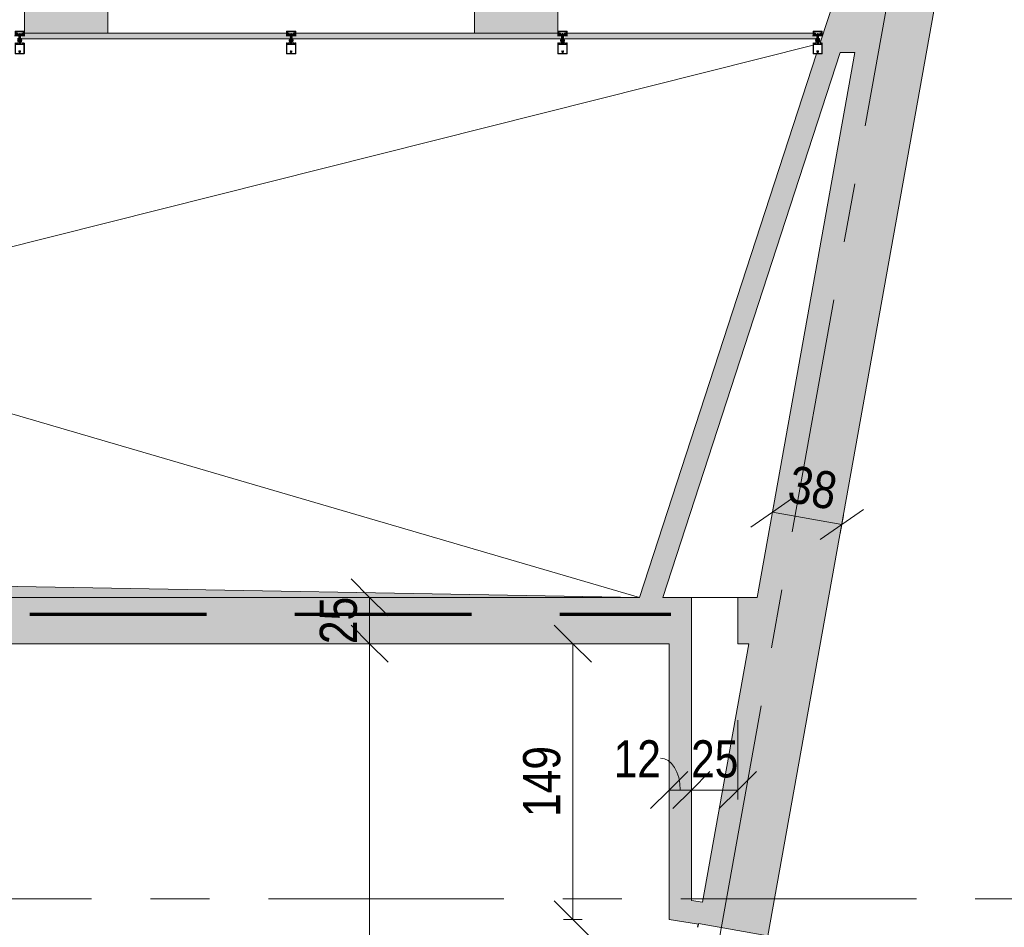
# Model space of a CAD drawing. Header units: centimetres. Extents: x -1737 to 22393, y -8842 to 3838.
# Tile 170 of 174: x 1307 to 1838, y 3038 to 3527. Entities that reach past the tile are written whole.
import ezdxf

# ---------------------------------------------------------------- set-up
doc = ezdxf.new("R2010")
doc.units = ezdxf.units.CM
doc.linetypes.add('Długa kreska', pattern=[142.875, 95.25, -47.625])
doc.linetypes.add('Oś', pattern=[222.25, 127, -31.75, 31.75, -31.75])
for name, color, linetype, lineweight in [('A-ANNO-DIMS', 211, 'Continuous', 13), ('A-ANNO-DIMS-100', 211, 'Continuous', 13), ('A-DETL', 90, 'Continuous', 9), ('A-DETL-GENF', 92, 'Continuous', 9), ('A-DETL-THIN', 151, 'Continuous', 9), ('A-FLOR', 192, 'Continuous', 13), ('A-GLAZ-CURT', 52, 'Continuous', 13), ('A-GLAZ-CWMG', 51, 'Continuous', 13), ('A-WALL', 113, 'Continuous', 13), ('A-WALL-PATT', 111, 'Continuous', 13), ('S-GRID', 1, 'Continuous', 13)]:
    doc.layers.add(name, color=color, linetype=linetype, lineweight=lineweight)
doc.styles.add('Arial Narrow_2', font='ARIALN.TTF', dxfattribs={"height": 20})
doc.dimstyles.new('Diagonal_1_100__0__wewnętrzne', dxfattribs={"dimscale": 30.48, "dimtxt": 20.468619, "dimasz": 0.656168, "dimexe": 0.164042, "dimexo": 0.0625, "dimgap": 0.032808, "dimtad": 1, "dimdec": 0, "dimdsep": 46, "dimtxsty": 'Arial Narrow_2', "dimblk1": 'OBLIQUE', "dimblk2": 'OBLIQUE', "dimsah": 1, "dimcen": 0.09, "dimazin": 0, "dimtfac": 1, "dimtdec": 4, "dimtix": 1, "dimtmove": 0, "dimatfit": 3, "dimfxl": 0, "dimtvp": 1, "dimtolj": 1, "dimtzin": 0, "dimarcsym": 0})
doc.dimstyles.new('Diagonal_1_100__0__wewnętrzne_1', dxfattribs={"dimscale": 30.48, "dimtxt": 20.468619, "dimasz": 0.656168, "dimexe": 0.164042, "dimexo": 0.0625, "dimgap": 0.032808, "dimtad": 1, "dimdec": 0, "dimdsep": 46, "dimtxsty": 'Arial Narrow_2', "dimblk1": 'OBLIQUE', "dimblk2": 'OBLIQUE', "dimsah": 1, "dimcen": 0.09, "dimazin": 0, "dimtfac": 1, "dimtdec": 4, "dimtix": 1, "dimtmove": 1, "dimatfit": 3, "dimfxl": 0, "dimtvp": 1, "dimtolj": 1, "dimtzin": 0, "dimarcsym": 0})

# ---------------------------------------------------------------- blocks, each defined once
blk = doc.blocks.new('attyka nad fasadą wejściową - attyka nad fasadą wejściową-2002962-3_piętro I __3_90 m_ - stan projektowany')
at = {"layer": 'A-WALL', "lineweight": 9}
h = blk.add_hatch(color=253, dxfattribs=at)
h.paths.add_polyline_path([(3519.83, -1597.44), (3554.83, -1597.44), (3554.83, -1552.44), (3519.83, -1552.44)], flags=0)
h.paths.add_polyline_path([(3519.83, -1354.88), (3554.83, -1354.88), (3554.83, -1309.88), (3519.83, -1309.88)], flags=0)
for p, q in [((3519.83, -1309.88), (3519.83, -1354.88)), ((3554.83, -1309.88), (3520.83, -1309.88)), ((3554.83, -1354.88), (3554.83, -1309.88)), ((3519.83, -1354.88), (3554.83, -1354.88)), ((3554.83, -1552.44), (3519.83, -1552.44)), ((3519.83, -1552.44), (3519.83, -1597.44)), ((3554.83, -1597.44), (3554.83, -1552.44)), ((3520.83, -1597.44), (3554.83, -1597.44))]:
    blk.add_line(p, q, dxfattribs=at)
blk = doc.blocks.new('System Panel - Glazed-2658593-3_piętro I __3_90 m_ - stan projektowany')
at = {"layer": 'A-GLAZ-CURT', "lineweight": 9}
blk.add_hatch(color=253, dxfattribs=at).paths.add_polyline_path([(-72.04, -1.5), (72.04, -1.5), (72.04, 0), (70.64, 0), (70.64, 1.5), (-70.64, 1.5), (-70.64, 0), (-72.04, 0)], flags=0)
for p, q in [((70.64, 1.5), (-70.64, 1.5)), ((-72.04, -1.5), (72.04, -1.5))]:
    blk.add_line(p, q, dxfattribs=at)
blk = doc.blocks.new('System Panel - Glazed-2597837-3_piętro I __3_90 m_ - stan projektowany')
at = {"layer": 'A-GLAZ-CURT', "lineweight": 9}
blk.add_hatch(color=253, dxfattribs=at).paths.add_polyline_path([(18.77, -1.5), (67.65, -1.5), (67.65, 0), (66.25, 0), (66.25, 1.5), (-66.25, 1.5), (-66.25, 0), (-67.65, 0), (-67.65, -1.5), (-66.25, -1.5)], flags=0)
for p, q in [((66.25, 1.5), (-66.25, 1.5)), ((-67.65, -1.5), (67.65, -1.5))]:
    blk.add_line(p, q, dxfattribs=at)
blk = doc.blocks.new('Rectangular Mullion - SI_CovCap-20mm_Tran-55mm-2281819-3_piętro I __3_90 m_ - stan projektowany')
at = {"layer": 'A-DETL-GENF'}
for p, q in [((-2.5, 9.45), (-2.5, 7.8)), ((-2.5, 9.39), (-2.5, 4.79)), ((2.37, 9.6), (-2.35, 9.6)), ((-2.29, 9.39), (-2.29, 4.79)), ((-0.12, 8.61), (-0.12, 8.55)), ((-0.12, 8.25), (-0.12, 8.13)), ((-0.1, 8.88), (-0.1, 9.34)), ((0.1, 9.34), (0.1, 8.88)), ((0.12, 8.55), (0.12, 8.61)), ((0.12, 8.13), (0.12, 8.25)), ((2.29, 9.39), (2.29, 4.79)), ((2.5, 7.8), (2.5, 9.45)), ((2.5, 9.39), (2.5, 4.79)), ((-2.35, 3.92), (-2.48, 3.92)), ((-2.37, 3.8), (-2.47, 3.8)), ((-2.09, 4.03), (-2.31, 3.93)), ((-2.26, 4.33), (-2.14, 4.43)), ((-2.22, 4.26), (-2.26, 4.28)), ((-1.9, 3.92), (-2.05, 3.86)), ((-2.04, 4.28), (-1.72, 4.28)), ((-2.02, 4.42), (-2.01, 4.41)), ((-1.98, 4.39), (-1.78, 4.39)), ((-1.72, 4.08), (-1.94, 4.08)), ((-1.8, 3.81), (-1.84, 3.9)), ((-1.74, 4.41), (-1.74, 4.42)), ((-1.7, 3.9), (-1.74, 3.81)), ((-1.67, 4.24), (-1.67, 4.13)), ((-1.62, 4.43), (-1.5, 4.33)), ((-1.58, 3.81), (-1.62, 3.9)), ((-1.5, 4.28), (-1.54, 4.26)), ((-1.48, 3.9), (-1.52, 3.82)), ((-1.35, 3.81), (-1.4, 3.9)), ((-0.78, 2.94), (-1.04, 3.09)), ((-0.78, 2.21), (-1.04, 2.36)), ((-0.76, 1.47), (-1.04, 1.63)), ((-0.91, 3.3), (-0.53, 3.08)), ((-0.91, 2.57), (-0.83, 2.52)), ((-0.91, 1.85), (-0.83, 1.8)), ((-0.75, 2.57), (-0.75, 2.89)), ((-0.75, 1.84), (-0.75, 2.16)), ((-0.55, 1.47), (-0.74, 1.47)), ((-0.5, 4.28), (-0.5, 3.15)), ((-0.5, 3.04), (-0.5, 1.52)), ((-0.45, 3.1), (-0.35, 3.1)), ((-0.3, 0.5), (-0.3, 0.28)), ((-0.21, 3.93), (-0.19, 3.94)), ((-0.19, 3.89), (-0.21, 3.91)), ((-0.18, 3.96), (-0.18, 4.1)), ((-0.08, 4.27), (-0.05, 4.28)), ((0, -1.48), (0, 4.68)), ((0.07, 4.27), (0.05, 4.28)), ((0.17, 3.96), (0.17, 4.1)), ((0.21, 3.93), (0.18, 3.94)), ((0.18, 3.89), (0.21, 3.91)), ((0.3, 0.5), (0.3, 0.28)), ((0.37, 3.1), (0.45, 3.1)), ((0.5, 3.15), (0.5, 4.28)), ((0.5, 3.04), (0.5, 1.52)), ((0.91, 3.3), (0.52, 3.08)), ((0.55, 1.47), (0.74, 1.47)), ((0.75, 2.57), (0.75, 2.89)), ((0.75, 1.84), (0.75, 2.16)), ((0.76, 1.47), (1.04, 1.63)), ((0.77, 2.94), (1.04, 3.09)), ((0.77, 2.21), (1.04, 2.36)), ((0.91, 2.57), (0.82, 2.52)), ((0.91, 1.85), (0.82, 1.8)), ((1.35, 3.81), (1.4, 3.9)), ((1.48, 3.9), (1.52, 3.82)), ((1.62, 4.43), (1.5, 4.33)), ((1.5, 4.28), (1.54, 4.26)), ((1.58, 3.81), (1.62, 3.9)), ((1.67, 4.24), (1.67, 4.13)), ((1.7, 3.9), (1.74, 3.81)), ((2.04, 4.28), (1.72, 4.28)), ((1.72, 4.08), (1.94, 4.08)), ((1.74, 4.41), (1.74, 4.42)), ((1.98, 4.39), (1.78, 4.39)), ((1.8, 3.81), (1.84, 3.9)), ((1.9, 3.92), (2.05, 3.86)), ((2.02, 4.42), (2.01, 4.41)), ((2.09, 4.03), (2.31, 3.93)), ((2.26, 4.33), (2.14, 4.43)), ((2.22, 4.26), (2.26, 4.28)), ((2.35, 3.92), (2.48, 3.92)), ((2.37, 3.8), (2.47, 3.8)), ((-2.6, 0), (-2.69, 0)), ((2.35, -2.5), (-2.35, -2.5)), ((-2.34, -1.03), (-2.15, -1.46)), ((-2.32, -1.59), (-2.04, -1.59)), ((-2.18, -0.02), (-2.26, -0.17)), ((2.13, -2.19), (-2.14, -2.19)), ((-2.06, -1.25), (-2.13, -1.09)), ((-2.13, -2.34), (2.12, -2.34)), ((-2.07, -0.1), (-2.12, -0.02)), ((-2.1, -1.49), (-1.14, -1.49)), ((-1.88, -0.42), (-2.01, -0.42)), ((-2.01, -0.48), (-1.95, -0.48)), ((-1.96, -0.02), (-2, -0.1)), ((-1.98, -0.31), (-1.95, -0.36)), ((-1.98, -0.75), (-1.9, -0.85)), ((-1.34, -1.31), (-1.96, -1.31)), ((-1.85, -0.1), (-1.9, -0.02)), ((-1.84, -0.69), (-1.84, -0.57)), ((-1.83, -0.38), (-1.83, -0.36)), ((-1.74, -0.02), (-1.79, -0.1)), ((-1.79, -0.34), (-1.77, -0.35)), ((-1.79, -0.52), (-1.76, -0.52)), ((-1.67, -0.74), (-1.79, -0.74)), ((-1.74, -0.54), (-1.64, -0.7)), ((-1.72, -0.33), (-1.72, -0.32)), ((-1.72, -0.8), (-1.48, -0.8)), ((-1.63, -0.1), (-1.68, -0.02)), ((-1.67, -0.31), (-1.65, -0.32)), ((-1.6, -0.32), (-1.6, -0.3)), ((-1.52, -0.02), (-1.57, -0.1)), ((-1.56, -0.7), (-1.46, -0.54)), ((-1.55, -0.31), (-1.54, -0.32)), ((-1.41, -0.74), (-1.53, -0.74)), ((-1.49, -0.33), (-1.48, -0.32)), ((-1.41, -0.1), (-1.46, -0.02)), ((-1.44, -0.52), (-1.41, -0.52)), ((-1.43, -0.34), (-1.42, -0.36)), ((-1.38, -0.37), (-1.37, -0.37)), ((-1.36, -0.57), (-1.36, -0.69)), ((-1.3, -0.02), (-1.35, -0.1)), ((-1.3, -0.85), (-1.22, -0.75)), ((-1.25, -0.48), (-1.18, -0.48)), ((-1.2, -0.1), (-1.24, -0.02)), ((-1.07, -0.02), (-1.12, -0.1)), ((-1.09, -1.45), (-0.98, -0.84)), ((-0.95, -0.82), (-0.03, -0.82)), ((0.41, -1.04), (-0.41, -1.04)), ((-0.22, -1.18), (0.23, -1.18)), ((0.02, -0.82), (0.95, -0.82)), ((0.98, -0.84), (1.09, -1.45)), ((1.07, -0.02), (1.12, -0.1)), ((1.14, -1.49), (2.1, -1.49)), ((1.25, -0.48), (1.18, -0.48)), ((1.2, -0.1), (1.24, -0.02)), ((1.3, -0.85), (1.22, -0.75)), ((1.3, -0.02), (1.35, -0.1)), ((1.96, -1.31), (1.34, -1.31)), ((1.36, -0.57), (1.36, -0.69)), ((1.38, -0.37), (1.37, -0.37)), ((1.41, -0.1), (1.46, -0.02)), ((1.44, -0.52), (1.41, -0.52)), ((1.41, -0.74), (1.53, -0.74)), ((1.43, -0.34), (1.42, -0.36)), ((1.56, -0.7), (1.46, -0.54)), ((1.49, -0.33), (1.48, -0.32)), ((1.72, -0.8), (1.48, -0.8)), ((1.52, -0.02), (1.57, -0.1)), ((1.55, -0.31), (1.54, -0.32)), ((1.6, -0.32), (1.6, -0.3)), ((1.63, -0.1), (1.68, -0.02)), ((1.74, -0.54), (1.64, -0.7)), ((1.67, -0.31), (1.65, -0.32)), ((1.67, -0.74), (1.79, -0.74)), ((1.72, -0.33), (1.72, -0.32)), ((1.74, -0.02), (1.79, -0.1)), ((1.79, -0.52), (1.76, -0.52)), ((1.79, -0.34), (1.77, -0.35)), ((1.83, -0.38), (1.83, -0.36)), ((1.84, -0.69), (1.84, -0.57)), ((1.85, -0.1), (1.9, -0.02)), ((1.88, -0.42), (2.01, -0.42)), ((1.98, -0.75), (1.9, -0.85)), ((1.98, -0.31), (1.95, -0.36)), ((2.01, -0.48), (1.95, -0.48)), ((1.96, -0.02), (2, -0.1)), ((2.04, -1.59), (2.32, -1.59)), ((2.13, -1.09), (2.06, -1.25)), ((2.07, -0.1), (2.12, -0.02)), ((2.15, -1.46), (2.34, -1.03)), ((2.18, -0.02), (2.26, -0.17)), ((2.6, 0), (2.69, 0))]:
    blk.add_line(p, q, dxfattribs=at)
at = {"layer": 'A-DETL-GENF', "flags": 128}
for points in [[(-0.15, 9.39), (-2.29, 9.39), (-2.29, 7.8)], [(2.29, 7.8), (2.29, 9.39), (0.15, 9.39)], [(-2.5, 4.9), (-2.5, 4.1), (-2.31, 4.1), (-2.23, 4.18), (-2.23, 4.24), (-2.35, 4.24), (-2.35, 4.47), (-1.91, 4.47)], [(-2.5, 3.94), (-2.5, 4.08), (-2.3, 4.08), (-2.25, 4.07)], [(-2.29, 4.9), (-2.29, 4.7), (2.29, 4.7), (2.29, 4.9)], [(-1.86, 4.47), (-1.41, 4.47), (-1.41, 4.24), (-1.53, 4.24), (-1.53, 4.18), (-1.45, 4.1), (-1.09, 4.1), (-1.09, 4.22), (-1.21, 4.22), (-1.21, 4.43), (-0.65, 4.43)], [(-1.51, 4.07), (-1.46, 4.08), (-1.26, 4.08), (-1.26, 3.89), (-1.3, 3.81)], [(-0.2, 0.11), (-0.2, 0), (-0.5, 0), (-0.5, 3.07), (-0.18, 3.07), (-0.18, 3.88)], [(-0.26, 0.58), (0, 0.8), (0, 1.1), (-0.2, 1.1), (-0.2, 1.3), (-0.1, 1.3), (-0.1, 1.46), (-0.2, 1.46), (-0.2, 1.66), (0, 1.66), (0, 1.83), (-0.2, 1.83), (-0.2, 2.03), (-0.1, 2.03), (-0.1, 2.2), (-0.2, 2.2), (-0.2, 2.4), (0, 2.4), (0, 4.3), (0, 2.4), (0.2, 2.4), (0.2, 2.2), (0.1, 2.2), (0.1, 2.03), (0.2, 2.03), (0.2, 1.83), (0, 1.83), (0, 1.66), (0.2, 1.66), (0.2, 1.46), (0.1, 1.46), (0.1, 1.3), (0.2, 1.3), (0.2, 1.1), (0, 1.1), (0, 0.8), (0.26, 0.58)], [(-0.25, 3.2), (-0.25, 3.29), (-0.2, 3.32), (-0.2, 3.44), (-0.25, 3.47), (-0.2, 3.5), (-0.2, 3.62), (-0.25, 3.65), (-0.2, 3.68), (-0.2, 3.8), (-0.25, 3.83), (-0.2, 3.86), (-0.2, 3.98), (-0.25, 4.01), (-0.2, 4.04), (-0.2, 4.16), (-0.25, 4.19), (-0.2, 4.22), (-0.2, 4.25), (-0.09, 4.45)], [(0.09, 4.45), (0.2, 4.25), (0.2, 4.13), (0.25, 4.1), (0.2, 4.07), (0.2, 3.95), (0.25, 3.92), (0.2, 3.89), (0.2, 3.77), (0.25, 3.74), (0.2, 3.71), (0.2, 3.59), (0.25, 3.56), (0.2, 3.53), (0.2, 3.41), (0.25, 3.38), (0.2, 3.35), (0.2, 3.23), (0.25, 3.2)], [(0.2, 0.11), (0.2, 0), (0.5, 0), (0.5, 3.07), (0.17, 3.07), (0.17, 3.88)], [(0.65, 4.43), (1.21, 4.43), (1.21, 4.22), (1.09, 4.22), (1.09, 4.1), (1.45, 4.1), (1.53, 4.18), (1.53, 4.24), (1.41, 4.24), (1.41, 4.47), (1.85, 4.47)], [(1.51, 4.07), (1.46, 4.08), (1.26, 4.08), (1.26, 3.89), (1.3, 3.81)], [(1.9, 4.47), (2.35, 4.47), (2.35, 4.24), (2.23, 4.24), (2.23, 4.18), (2.31, 4.1), (2.5, 4.1), (2.5, 4.9)], [(2.5, 3.94), (2.5, 4.08), (2.3, 4.08), (2.25, 4.07)], [(-2.5, -2.35), (-2.5, -0.5), (-2.39, -0.5), (-2.27, -0.86)], [(-2.48, -0.21), (-2.48, -0.48), (-2.07, -0.48)], [(-2.34, -1), (-2.34, -1.11), (-2.37, -1.22), (-2.37, -1.54)], [(-1.99, -1.64), (-1.99, -1.99), (-2.12, -1.99), (-2.12, -1.72), (-2.37, -1.72), (-2.37, -2.35), (2.37, -2.35), (2.37, -1.72), (2.12, -1.72), (2.12, -1.99), (1.99, -1.99), (1.99, -1.64)], [(-2.06, -0.93), (-2.14, -0.64), (-1.95, -0.64), (-1.95, -0.58), (-2.03, -0.5), (-2.35, -0.5), (-2.25, -0.87)], [(-2.18, -2.14), (-2.18, -1.78), (-2.32, -1.78), (-2.32, -2.14)], [(-1.92, -0.67), (-1.92, -0.68), (-1.97, -0.71)], [(-1.2, -0.42), (-1.32, -0.42), (-1.32, -0.39), (-1.19, -0.41)], [(-1.23, -0.71), (-1.28, -0.68), (-1.28, -0.67)], [(1.24, -1.23), (1.14, -0.64), (1.25, -0.64), (1.25, -0.58), (1.17, -0.5), (-1.17, -0.5), (-1.25, -0.58), (-1.25, -0.64), (-1.14, -0.64), (-1.24, -1.23)], [(-1.12, -0.48), (-0.98, -0.48), (-0.98, -0.09), (-1.02, -0.02)], [(0.52, -0.97), (0.54, -0.82), (-0.54, -0.82), (-0.52, -0.97)], [(1.12, -0.48), (0.98, -0.48), (0.98, -0.09), (1.02, -0.02)], [(1.2, -0.42), (1.32, -0.42), (1.32, -0.39), (1.19, -0.41)], [(1.23, -0.71), (1.28, -0.68), (1.28, -0.67)], [(1.92, -0.67), (1.92, -0.68), (1.97, -0.71)], [(2.25, -0.87), (2.35, -0.5), (2.03, -0.5), (1.95, -0.58), (1.95, -0.64), (2.14, -0.64), (2.06, -0.93)], [(2.48, -0.21), (2.48, -0.48), (2.07, -0.48)], [(2.33, -2.14), (2.33, -1.78), (2.19, -1.78), (2.19, -2.14)], [(2.27, -0.86), (2.39, -0.5), (2.5, -0.5), (2.5, -2.35)], [(2.37, -1.54), (2.37, -1.22), (2.34, -1.11), (2.34, -1)]]:
    blk.add_lwpolyline(points, dxfattribs=at)
for points in [[(0.97, 0), (-0.97, 0), (-0.97, -0.04), (0.97, -0.04)], [(0.97, -0.04), (-0.97, -0.04), (-0.97, -0.49), (0.97, -0.49)]]:
    blk.add_lwpolyline(points, close=True, dxfattribs=at)
at = {"layer": 'A-DETL-GENF'}
for centre, radius, start, end in [((-2.35, 9.45), 0.15, 90.0003, 179.9997), ((0, 8.4), 0.45, 107.4982, 231.0552), ((-0.22, 8.13), 0.1, 231.0552, 0), ((0, 8.4), 0.21, 143.7768, 216.2232), ((-0.15, 8.55), 0.03, 229.6807, 0), ((-0.15, 8.25), 0.03, 0, 130.3193), ((-0.15, 9.34), 0.05, 0.0077, 89.9923), ((-0.15, 8.88), 0.05, 287.4982, 0), ((0, 8.4), 0.24, 60, 120), ((0.15, 9.34), 0.05, 89.9791, 180.0209), ((0.15, 8.88), 0.05, 180, 252.583), ((0.15, 8.55), 0.03, 180, 310.3193), ((0.15, 8.25), 0.03, 49.6807, 180), ((0.22, 8.13), 0.1, 180, 308.9448), ((0, 8.4), 0.45, 308.9448, 72.583), ((0, 8.4), 0.21, 323.7768, 36.2232), ((2.35, 9.45), 0.15, 0.1055, 83.878), ((-2.48, 3.94), 0.02, 180.0007, 269.9993), ((-2.43, 3.83), 0.059, 88.5974, 194.6036), ((-2.47, 3.82), 0.02, 194.6036, 270), ((-2.43, 4.82), 0.933, 269.587, 293.0035), ((-2.4, 4.8), 0.997, 271.4989, 290.69), ((-2.35, 4.02), 0.1, 270.0001, 294), ((-2.24, 4.3), 0.03, 128.5798, 239.9915), ((-2.24, 4.1), 0.03, 255.4027, 14.3746), ((-2.23, 4.24), 0.02, 346.6587, 60.0171), ((-1.94, 4.17), 0.277, 166.6587, 194.3746), ((-2.08, 4.37), 0.08, 38.8475, 129.685), ((-2.04, 4.23), 0.0496, 92.7559, 159.6878), ((-1.94, 4.23), 0.148, 172.4164, 270.2404), ((-2.07, 3.99), 0.0337, 293.0035, 114), ((-1.98, 4.44), 0.05, 218.8475, 270), ((-1.88, 4.46), 0.0255, 12.35, 167.65), ((-1.89, 3.87), 0.05, 30.069, 110.536), ((-1.77, 3.83), 0.03, 210.0871, 329.9129), ((-1.78, 4.44), 0.05, 270, 321.1528), ((-1.67, 4.37), 0.08, 50.315, 141.1528), ((-1.72, 4.23), 0.0499, 9.2263, 86.9893), ((-1.72, 4.13), 0.0502, 273.3323, 359.7322), ((-1.66, 3.88), 0.0402, 27.7922, 152.3701), ((-1.55, 3.83), 0.0299, 210.122, 335.064), ((-1.53, 4.24), 0.02, 119.9847, 193.341), ((-1.82, 4.17), 0.277, 345.6254, 13.341), ((-1.52, 4.1), 0.03, 165.6254, 284.5942), ((-1.52, 4.3), 0.03, 300.0085, 51.4202), ((-1.44, 3.88), 0.0414, 28.176, 151.824), ((-1.33, 3.83), 0.0301, 210.1258, 329.8742), ((-0.98, 3.2), 0.125, 60, 240), ((-0.98, 2.47), 0.125, 60, 240), ((-0.98, 1.74), 0.125, 60, 240), ((-0.8, 2.57), 0.05, 240, 360), ((-0.8, 1.84), 0.05, 240, 360), ((-0.8, 2.89), 0.05, 360, 60), ((-0.8, 2.16), 0.05, 360, 60), ((-0.74, 1.52), 0.05, 240, 270), ((-0.65, 4.28), 0.15, 359.9706, 90.0294), ((-0.55, 1.52), 0.05, 270, 360), ((-0.55, 3.04), 0.05, 360, 60), ((-0.45, 3.15), 0.05, 179.9899, 270.0101), ((-0.35, 3.2), 0.0999, 269.9704, 0.0296), ((-0.2, 0.5), 0.1, 130, 180), ((-0.2, 0.28), 0.1, 180, 240), ((-0.3, 0.11), 0.1, 360, 60), ((-0.21, 3.92), 0.01, 120.0303, 239.9802), ((-0.2, 3.96), 0.02, 300.0303, 360), ((-0.2, 3.88), 0.02, 360, 59.9802), ((0.02, 4.1), 0.2, 120, 180), ((0, 4.4), 0.1, 28.7984, 151.2016), ((0, 4.2), 0.1, 90, 120), ((0, 4.2), 0.1, 60, 90), ((-0.03, 4.1), 0.2, 360, 60), ((0.19, 3.96), 0.02, 180, 239.9697), ((0.19, 3.88), 0.02, 120.0198, 180), ((0.3, 0.11), 0.1, 120, 180), ((0.2, 3.92), 0.01, 300.0198, 59.9697), ((0.37, 3.23), 0.126, 191.5693, 265.5931), ((0.2, 0.28), 0.1, 300, 360), ((0.2, 0.5), 0.1, 0, 50), ((0.45, 3.15), 0.05, 270.9313, 359.9852), ((0.65, 4.28), 0.15, 89.9706, 180.0294), ((0.55, 3.04), 0.05, 120, 180), ((0.55, 1.52), 0.05, 180, 270), ((0.74, 1.52), 0.05, 270, 300), ((0.8, 2.89), 0.05, 120, 180), ((0.8, 2.57), 0.05, 180, 300), ((0.8, 2.16), 0.05, 120, 180), ((0.8, 1.84), 0.05, 180, 300), ((0.97, 3.2), 0.125, 300, 120), ((0.97, 2.47), 0.125, 300, 120), ((0.97, 1.74), 0.125, 300, 120), ((1.33, 3.83), 0.0301, 210.1258, 329.8742), ((1.44, 3.88), 0.0414, 28.176, 151.824), ((1.52, 4.3), 0.03, 128.5798, 239.9915), ((1.52, 4.1), 0.03, 255.4058, 14.3746), ((1.55, 3.83), 0.0299, 204.936, 329.878), ((1.53, 4.24), 0.02, 346.659, 60.0153), ((1.82, 4.17), 0.277, 166.659, 194.3746), ((1.67, 4.37), 0.08, 38.8472, 129.685), ((1.66, 3.88), 0.0402, 27.6299, 152.2078), ((1.72, 4.23), 0.0499, 93.0107, 170.7737), ((1.72, 4.13), 0.0502, 180.2678, 266.6677), ((1.78, 4.44), 0.05, 218.8472, 270), ((1.77, 3.83), 0.03, 210.0871, 329.9129), ((1.89, 3.87), 0.05, 69.464, 149.931), ((1.88, 4.46), 0.0255, 12.35, 167.65), ((1.94, 4.23), 0.148, 269.7596, 7.5836), ((1.98, 4.44), 0.05, 270, 321.1525), ((2.08, 4.37), 0.08, 50.315, 141.1525), ((2.04, 4.23), 0.0496, 20.3122, 87.2441), ((2.07, 3.99), 0.0337, 66, 246.9965), ((2.4, 4.8), 0.997, 249.31, 268.5011), ((2.43, 4.82), 0.933, 246.9965, 270.413), ((2.23, 4.24), 0.02, 119.9829, 193.3413), ((1.94, 4.17), 0.277, 345.6254, 13.3413), ((2.24, 4.1), 0.03, 165.6254, 284.5973), ((2.24, 4.3), 0.03, 300.0085, 51.4202), ((2.35, 4.02), 0.1, 246, 269.9999), ((2.43, 3.83), 0.059, 345.3964, 91.4026), ((2.47, 3.82), 0.02, 270, 345.3964), ((2.48, 3.94), 0.02, 270.0007, 359.9993), ((-2.69, -0.03), 0.03, 89.9022, 261.6433), ((-2.73, -0.34), 0.286, 27.5921, 81.6433), ((-2.6, -0.2), 0.2, 80.4545, 89.9022), ((-2.61, -0.29), 0.291, 25.3637, 80.4545), ((-2.35, -2.35), 0.15, 179.9938, 270.0062), ((-2.32, -1.54), 0.0512, 180.5709, 268.6482), ((-2.31, -0.14), 0.05, 205.3637, 330.1649), ((-2.29, -1.01), 0.06, 98.4417, 205), ((-2.27, -1), 0.07, 120.0064, 180), ((-2.13, -2.14), 0.2, 179.9718, 270.0352), ((-2.34, -0.88), 0.07, 300.0064, 18), ((-2.31, -0.89), 0.06, 278.4417, 15), ((-2.15, -0.03), 0.03, 30.7154, 150.1649), ((-2.14, -2.14), 0.0499, 179.8796, 270.0225), ((-2.1, -1.44), 0.05, 205, 270), ((-2.08, -1.06), 0.06, 108.8192, 205), ((-2.12, -0.95), 0.06, 288.8192, 15), ((-2.04, -0.08), 0.0417, 215.132, 324.868), ((-2.01, -0.35), 0.065, 90, 270), ((-2.04, -0.48), 0.03, 0, 180), ((-1.96, -1.21), 0.1, 205, 270), ((-2.04, -1.64), 0.05, 0, 90.0001), ((-2.01, -0.33), 0.04, 29.9937, 90), ((-1.95, -0.73), 0.03, 120.0049, 219.9897), ((-1.93, -0.03), 0.03, 30.5887, 149.5346), ((-1.86, -0.31), 0.1, 210.0023, 269.1728), ((-1.95, -0.51), 0.03, 0.0185, 89.0948), ((-1.62, -0.59), 0.314, 165.4979, 194.5021), ((-1.84, -0.8), 0.08, 219.9967, 337.3844), ((-1.88, -0.37), 0.05, 270, 305.0779), ((-1.86, -0.37), 0.0339, 269.1783, 356.9975), ((-1.82, -0.08), 0.0415, 215.012, 324.988), ((-1.6, -0.77), 0.44, 54.1588, 125.0779), ((-1.79, -0.57), 0.05, 89.9897, 180.0103), ((-1.79, -0.69), 0.05, 179.9899, 270.0101), ((-1.8, -0.36), 0.0272, 60.011, 176.9853), ((-1.75, -0.32), 0.0316, 240.007, 341.9967), ((-1.76, -0.55), 0.03, 29.9936, 90.0121), ((-1.72, -0.85), 0.05, 90.0003, 157.3776), ((-1.71, -0.03), 0.03, 30.1448, 149.5346), ((-1.69, -0.33), 0.03, 45.0005, 162.0009), ((-1.67, -0.71), 0.03, 269.9936, 30.0024), ((-1.63, -0.3), 0.0316, 224.991, 327.0104), ((-1.6, -0.08), 0.043, 217.8436, 323.8234), ((-1.57, -0.32), 0.03, 30.0003, 146.9985), ((-1.53, -0.71), 0.03, 150.0027, 270.0013), ((-1.51, -0.31), 0.0316, 210.0026, 311.9974), ((-1.49, -0.03), 0.03, 30.3449, 149.5346), ((-1.46, -0.34), 0.03, 14.9955, 132.0028), ((-1.48, -0.85), 0.05, 22.6209, 90.0012), ((-1.44, -0.55), 0.03, 89.9893, 150.005), ((-1.36, -0.8), 0.08, 202.6228, 319.9969), ((-1.39, -0.35), 0.03, 195.0015, 296.9968), ((-1.38, -0.08), 0.0419, 215.4665, 324.6999), ((-1.41, -0.57), 0.05, 0.009, 89.991), ((-1.41, -0.69), 0.05, 270.0092, 359.9908), ((-1.35, -0.39), 0.03, 0.0112, 116.991), ((-1.32, -0.39), 0.03, 234.1588, 270), ((-1.34, -1.21), 0.1, 270, 350), ((-1.27, -0.03), 0.03, 30.3446, 149.7685), ((-1.25, -0.51), 0.03, 90, 193.1975), ((-1.58, -0.59), 0.314, 345.517, 13.1975), ((-1.24, -0.73), 0.03, 319.9887, 60.0017), ((-1.16, -0.08), 0.0416, 206.9541, 331.568), ((-1.2, -0.45), 0.033, 305.0901, 90), ((-1.19, -0.46), 0.05, 7.1737, 90.0088), ((-1.12, -0.45), 0.03, 187.1885, 269.997), ((-1.14, -1.44), 0.05, 270, 350), ((-1.05, -0.03), 0.03, 29.7965, 150.132), ((-0.95, -0.85), 0.03, 90, 170), ((-0.31, -0.92), 0.22, 193.9707, 242.728), ((0, -0.29), 0.921, 243.7078, 255.8284), ((0, -0.82), 0.0256, 12.6804, 167.3196), ((0, -0.29), 0.92, 284.1683, 296.293), ((0.31, -0.92), 0.22, 297.2746, 346.0268), ((0.95, -0.85), 0.03, 10, 90), ((1.05, -0.03), 0.03, 29.868, 150.2035), ((1.14, -1.44), 0.05, 190, 270), ((1.16, -0.08), 0.0416, 208.432, 333.0459), ((1.12, -0.45), 0.03, 270.003, 352.8115), ((1.19, -0.46), 0.05, 89.9912, 172.8263), ((1.2, -0.45), 0.033, 90, 234.9099), ((1.24, -0.73), 0.03, 119.9983, 220.0113), ((1.27, -0.03), 0.03, 30.2315, 149.6554), ((1.34, -1.21), 0.1, 190, 270), ((1.25, -0.51), 0.03, 346.8025, 90), ((1.58, -0.59), 0.314, 166.8025, 194.483), ((1.36, -0.8), 0.08, 220.0031, 337.3772), ((1.35, -0.39), 0.03, 63.009, 179.9888), ((1.32, -0.39), 0.03, 270, 305.8412), ((1.6, -0.77), 0.44, 54.9221, 125.8412), ((1.38, -0.08), 0.0419, 215.3001, 324.5335), ((1.41, -0.57), 0.05, 90.009, 179.991), ((1.41, -0.69), 0.05, 180.0092, 269.9908), ((1.39, -0.35), 0.03, 243.0032, 344.9985), ((1.46, -0.34), 0.03, 47.9972, 165.0045), ((1.44, -0.55), 0.03, 29.995, 90.0107), ((1.48, -0.85), 0.05, 89.9988, 157.3791), ((1.49, -0.03), 0.03, 30.4654, 149.6551), ((1.51, -0.31), 0.0316, 228.0026, 329.9974), ((1.53, -0.71), 0.03, 269.9987, 29.9973), ((1.57, -0.32), 0.03, 33.0015, 149.9997), ((1.6, -0.08), 0.043, 216.1766, 322.1564), ((1.63, -0.3), 0.0316, 212.9896, 315.009), ((1.67, -0.71), 0.03, 149.9976, 270.0064), ((1.69, -0.33), 0.03, 17.9991, 134.9995), ((1.71, -0.03), 0.03, 30.4654, 149.8552), ((1.75, -0.32), 0.0316, 198.0033, 299.993), ((1.72, -0.85), 0.05, 22.6224, 89.9997), ((1.76, -0.55), 0.03, 89.9879, 150.0064), ((1.84, -0.8), 0.08, 202.6156, 320.0033), ((1.82, -0.08), 0.0415, 215.012, 324.988), ((1.8, -0.36), 0.0272, 3.0147, 119.989), ((1.79, -0.57), 0.05, 359.9897, 90.0103), ((1.79, -0.69), 0.05, 269.9899, 0.0101), ((1.86, -0.37), 0.0339, 183.0025, 270.8217), ((1.88, -0.37), 0.05, 234.9221, 270), ((1.86, -0.31), 0.1, 270.8272, 329.9977), ((1.93, -0.03), 0.03, 30.4654, 149.4113), ((1.95, -0.51), 0.03, 90.9052, 179.9815), ((1.62, -0.59), 0.314, 345.4979, 14.5021), ((1.96, -1.21), 0.1, 270, 335), ((1.95, -0.73), 0.03, 320.0103, 59.9951), ((2.01, -0.33), 0.04, 90, 150.0063), ((2.04, -1.64), 0.05, 89.9981, 180.0017), ((2.04, -0.08), 0.0417, 215.132, 324.868), ((2.01, -0.35), 0.065, 270, 90), ((2.04, -0.48), 0.03, 0, 180), ((2.12, -0.95), 0.06, 165, 251.1808), ((2.08, -1.06), 0.06, 335, 71.1808), ((2.1, -1.44), 0.05, 270, 335), ((2.15, -0.03), 0.03, 29.8351, 149.2846), ((2.12, -2.14), 0.2, 270.0295, 359.9723), ((2.13, -2.14), 0.0501, 270.0875, 359.9336), ((2.31, -0.89), 0.06, 165, 261.5583), ((2.31, -0.14), 0.05, 209.8351, 334.6363), ((2.34, -0.88), 0.07, 162, 239.9983), ((2.27, -1), 0.07, 0, 59.9983), ((2.29, -1.01), 0.06, 335, 81.5583), ((2.32, -1.54), 0.0498, 269.8262, 0.1735), ((2.61, -0.29), 0.291, 99.5455, 154.6363), ((2.35, -2.35), 0.15, 270.0494, 359.9506), ((2.73, -0.34), 0.286, 98.3567, 152.4079), ((2.6, -0.2), 0.2, 90.0978, 99.5455), ((2.69, -0.03), 0.03, 278.3567, 90.0978)]:
    blk.add_arc(centre, radius, start, end, dxfattribs=at)
blk = doc.blocks.new('System Panel - Glazed-2658602-3_piętro I __3_90 m_ - stan projektowany')
at = {"layer": 'A-GLAZ-CURT', "lineweight": 9}
blk.add_hatch(color=253, dxfattribs=at).paths.add_polyline_path([(-39.31, -1.5), (72.04, -1.5), (72.04, 0), (70.64, 0), (70.64, 1.5), (-70.64, 1.5), (-70.64, 0), (-72.04, 0), (-72.04, -1.5), (-70.64, -1.5)], flags=0)
for p, q in [((70.64, 1.5), (-70.64, 1.5)), ((-72.04, -1.5), (72.04, -1.5))]:
    blk.add_line(p, q, dxfattribs=at)
blk = doc.blocks.new('DIMBLOCK96-3_piętro I __3_90 m_ - stan projektowany')
at = {"layer": 'A-ANNO-DIMS-100', "transparency": 16777216}
for p, q in [((1495.94, 3190.83), (1485.94, 3200.83)), ((1490.94, 3190.83), (1500.94, 3190.83)), ((1495.94, 3190.83), (1490.94, 3190.83)), ((1495.94, 2375.33), (1495.94, 3190.83)), ((1495.94, 3190.83), (1505.94, 3180.83)), ((1495.94, 2375.33), (1485.94, 2385.33)), ((1490.94, 2375.33), (1500.94, 2375.33)), ((1495.94, 2375.33), (1490.94, 2375.33)), ((1495.94, 2375.33), (1505.94, 2365.33))]:
    blk.add_line(p, q, dxfattribs=at)
at = {"layer": 'A-ANNO-DIMS-100', "color": 0, "transparency": 16777216, "insert": (1469.09, 2764.07), "char_height": 20, "width": 45.6158, "attachment_point": 1, "rotation": 90, "line_spacing_factor": 0.974696, "style": 'Arial Narrow_2'}
blk.add_mtext('816', dxfattribs=at)
blk = doc.blocks.new('_Oblique')
at = {"color": 0, "linetype": 'ByBlock', "lineweight": -2}
blk.add_line((-0.5, -0.5), (0.5, 0.5), dxfattribs=at)
blk = doc.blocks.new('DIMBLOCK97-3_piętro I __3_90 m_ - stan projektowany')
at = {"layer": 'A-ANNO-DIMS-100', "transparency": 16777216}
for p, q in [((1495.94, 3215.83), (1485.94, 3225.83)), ((1490.94, 3215.83), (1500.94, 3215.83)), ((1495.94, 3215.83), (1490.94, 3215.83)), ((1495.94, 3190.83), (1495.94, 3215.83)), ((1495.94, 3215.83), (1505.94, 3205.83)), ((1495.94, 3190.83), (1485.94, 3200.83)), ((1490.94, 3190.83), (1500.94, 3190.83)), ((1495.94, 3190.83), (1490.94, 3190.83)), ((1495.94, 3190.83), (1505.94, 3180.83))]:
    blk.add_line(p, q, dxfattribs=at)
at = {"layer": 'A-ANNO-DIMS-100', "color": 0, "transparency": 16777216, "insert": (1469.09, 3190.65), "char_height": 20, "width": 30.4105, "attachment_point": 1, "rotation": 90, "line_spacing_factor": 0.974696, "style": 'Arial Narrow_2'}
blk.add_mtext('25', dxfattribs=at)
blk = doc.blocks.new('DIMBLOCK133-3_piętro I __3_90 m_ - stan projektowany')
at = {"layer": 'A-ANNO-DIMS-100', "transparency": 16777216}
for p, q in [((1657.38, 3111.98), (1667.38, 3121.98)), ((1669.38, 3111.98), (1679.38, 3121.98)), ((1657.38, 3116.98), (1657.38, 3106.98)), ((1657.38, 3111.98), (1657.38, 3116.98)), ((1669.38, 3116.98), (1669.38, 3106.98)), ((1669.38, 3111.98), (1669.38, 3116.98)), ((1657.38, 3111.98), (1647.38, 3101.98)), ((1657.38, 3111.98), (1669.38, 3111.98)), ((1669.38, 3111.98), (1659.38, 3101.98))]:
    blk.add_line(p, q, dxfattribs=at)
blk.add_ellipse((1652.8, 3111.98), major_axis=(0, 17.24), ratio=0.613278, start_param=4.712389, end_param=6.283185, dxfattribs=at)
at = {"layer": 'A-ANNO-DIMS-100', "color": 0, "transparency": 16777216, "insert": (1627.46, 3138.82), "char_height": 20, "width": 30.4105, "attachment_point": 1, "line_spacing_factor": 0.974696, "style": 'Arial Narrow_2'}
blk.add_mtext('12', dxfattribs=at)
blk = doc.blocks.new('DIMBLOCK134-3_piętro I __3_90 m_ - stan projektowany')
at = {"layer": 'A-ANNO-DIMS-100', "transparency": 16777216}
for p, q in [((1694.38, 3149.74), (1694.38, 3106.98)), ((1694.38, 3111.98), (1694.38, 3149.74)), ((1669.38, 3111.98), (1679.38, 3121.98)), ((1694.38, 3111.98), (1704.38, 3121.98)), ((1669.38, 3116.98), (1669.38, 3106.98)), ((1669.38, 3111.98), (1669.38, 3116.98)), ((1669.38, 3111.98), (1659.38, 3101.98)), ((1669.38, 3111.98), (1694.38, 3111.98)), ((1694.38, 3111.98), (1684.38, 3101.98))]:
    blk.add_line(p, q, dxfattribs=at)
at = {"layer": 'A-ANNO-DIMS-100', "color": 0, "transparency": 16777216, "insert": (1669.21, 3138.82), "char_height": 20, "width": 30.4105, "attachment_point": 1, "line_spacing_factor": 0.974696, "style": 'Arial Narrow_2'}
blk.add_mtext('25', dxfattribs=at)
blk = doc.blocks.new('DIMBLOCK208-3_piętro I __3_90 m_ - stan projektowany')
at = {"layer": 'A-ANNO-DIMS-100', "transparency": 16777216}
for p, q in [((1605.51, 3190.83), (1595.51, 3200.83)), ((1600.51, 3190.83), (1610.51, 3190.83)), ((1605.51, 3190.83), (1600.51, 3190.83)), ((1605.51, 3042.23), (1605.51, 3190.83)), ((1605.51, 3190.83), (1615.51, 3180.83)), ((1605.51, 3042.23), (1595.51, 3052.23)), ((1610.51, 3042.23), (1600.51, 3042.23)), ((1605.51, 3042.23), (1615.51, 3032.23)), ((1605.51, 3042.23), (1610.51, 3042.23))]:
    blk.add_line(p, q, dxfattribs=at)
at = {"layer": 'A-ANNO-DIMS-100', "color": 0, "transparency": 16777216, "insert": (1578.66, 3097.52), "char_height": 20, "width": 45.6158, "attachment_point": 1, "rotation": 90, "line_spacing_factor": 0.974696, "style": 'Arial Narrow_2'}
blk.add_mtext('149', dxfattribs=at)
blk = doc.blocks.new('DIMBLOCK209-3_piętro I __3_90 m_ - stan projektowany')
at = {"layer": 'A-ANNO-DIMS-100', "transparency": 16777216}
for p, q in [((1713.03, 3261.8), (1724.64, 3269.88)), ((1713.92, 3266.72), (1712.15, 3256.88)), ((1713.03, 3261.8), (1713.92, 3266.72)), ((1713.03, 3261.8), (1701.42, 3253.72)), ((1713.03, 3261.8), (1750.44, 3255.09)), ((1751.32, 3260.01), (1749.55, 3250.17)), ((1750.44, 3255.09), (1762.05, 3263.16)), ((1750.44, 3255.09), (1751.32, 3260.01)), ((1750.44, 3255.09), (1738.83, 3247.01))]:
    blk.add_line(p, q, dxfattribs=at)
at = {"layer": 'A-ANNO-DIMS-100', "color": 0, "transparency": 16777216, "insert": (1724.01, 3287.11), "char_height": 20, "width": 30.4105, "attachment_point": 1, "rotation": 349.8245, "line_spacing_factor": 0.974696, "style": 'Arial Narrow_2'}
blk.add_mtext('38', dxfattribs=at)

msp = doc.modelspace()

# ---------------------------------------------------------------- hatches: boundary and pattern name
at = {"layer": 'A-DETL-GENF'}
msp.add_hatch(color=7, dxfattribs=at).paths.add_polyline_path([(1261.75, 3215.83), (1641.38, 3215.83), (622.03, 3233.71), (607.38, 3511.33), (607.38, 3215.83), (1234.38, 3215.83)], flags=0)
at = {"layer": 'A-WALL-PATT'}
for points in [[(1752, 3509.33), (1796.07, 3509.33), (1804.33, 3555.33), (1752, 3555.33), (1738.7, 3514.53), (1739.94, 3514.53), (1739.94, 3509.33), (1749.63, 3509.33)], [(1654, 3215.83), (1749.63, 3509.33), (1739.94, 3509.33), (1739.94, 3508.73), (1736.81, 3508.73), (1641.38, 3215.83)], [(1669.38, 3052.47), (1669.38, 3190.83), (1657.38, 3190.83), (1657.38, 3054.38)]]:
    msp.add_hatch(color=9, dxfattribs=at).paths.add_polyline_path(points, flags=0)
at = {"layer": 'A-WALL-PATT', "lineweight": 5}
h = msp.add_hatch(color=254, dxfattribs=at)
h.paths.add_polyline_path([(1547.1, 2337.33), (1585.71, 2337.33), (1592.53, 2375.33), (1553.92, 2375.33)], flags=0)
h.paths.add_polyline_path([(1710.71, 3033.73), (1796.07, 3509.33), (1757.46, 3509.33), (1673.25, 3040.16), (1700.3, 3035.39), (1710.65, 3033.74)], flags=0)
at = {"layer": 'A-WALL-PATT'}
h = msp.add_hatch(color=9, dxfattribs=at)
h.paths.add_polyline_path([(1657.38, 3190.83), (1669.38, 3190.83), (1669.38, 3215.83), (1221.88, 3215.83), (1221.88, 3190.83), (1641.38, 3190.83)], flags=0)
h.paths.add_polyline_path([(1694.38, 3190.83), (1700.3, 3190.83), (1704.78, 3215.83), (1694.38, 3215.83), (1694.38, 3199.27)], flags=0)
at = {"layer": 'A-WALL-PATT', "lineweight": 5}
msp.add_hatch(color=254, dxfattribs=at).paths.add_polyline_path([(1673.17, 3039.71), (1675.29, 3051.53), (1657.38, 3054.38), (1657.38, 3042.23), (1672.87, 3039.76)], flags=0)

# ---------------------------------------------------------------- linework, layer by layer
at = {"layer": 'A-DETL', "linetype": 'Długa kreska', "lineweight": 70}
msp.add_line((598.38, 3206.83), (1658.38, 3206.83), dxfattribs=at)
at = {"layer": 'A-DETL-THIN'}
for p, q in [((612.38, 3516.83), (1641.38, 3215.83)), ((1734.94, 3513.33), (622.03, 3233.71)), ((1641.38, 3215.83), (622.03, 3233.71)), ((607.38, 3215.83), (1641.38, 3215.83))]:
    msp.add_line(p, q, dxfattribs=at)
at = {"layer": 'A-FLOR', "lineweight": 9}
msp.add_line((1694.38, 3215.83), (1669.38, 3215.83), dxfattribs=at)
at = {"layer": 'A-WALL', "lineweight": 9}
for p, q in [((1804.33, 3555.33), (1710.65, 3033.44)), ((1752, 3555.33), (1738.7, 3514.53)), ((1736.81, 3508.73), (1641.38, 3215.83)), ((1654, 3215.83), (1749.63, 3509.33)), ((1757.46, 3509.33), (1704.78, 3215.83)), ((1749.63, 3509.33), (1757.46, 3509.33)), ((1669.38, 3215.83), (1654, 3215.83)), ((1669.38, 3052.47), (1669.38, 3215.83)), ((1704.78, 3215.83), (1694.38, 3215.83)), ((1694.38, 3215.83), (1694.38, 3190.83)), ((1234.38, 3190.83), (1657.38, 3190.83)), ((1657.38, 3190.83), (1657.38, 3042.23)), ((1700.3, 3190.83), (1675.29, 3051.53)), ((1694.38, 3190.83), (1700.3, 3190.83)), ((1669.38, 3052.47), (1675.29, 3051.53)), ((1673.17, 3039.71), (1657.38, 3042.23))]:
    msp.add_line(p, q, dxfattribs=at)
at = {"layer": 'A-WALL', "color": 250, "lineweight": 25}
msp.add_line((1672.87, 3038.06), (1673.17, 3039.71), dxfattribs=at)
at = {"layer": 'A-WALL'}
msp.add_line((1673.25, 3040.16), (1710.65, 3033.44), dxfattribs=at)
at = {"layer": 'S-GRID', "linetype": 'Oś'}
for p, q in [((1785.44, 3594.96), (1556.23, 2317.96)), ((-1225.62, 3053.33), (1897.1, 3053.33))]:
    msp.add_line(p, q, dxfattribs=at)

# ---------------------------------------------------------------- block references
at = {"layer": 'A-GLAZ-CURT', "lineweight": 9}
for name, p in [('System Panel - Glazed-2658593-3_piętro I __3_90 m_ - stan projektowany', (1380.52, 3518.33)), ('System Panel - Glazed-2658602-3_piętro I __3_90 m_ - stan projektowany', (1526.8, 3518.33)), ('System Panel - Glazed-2597837-3_piętro I __3_90 m_ - stan projektowany', (1668.69, 3518.33))]:
    msp.add_blockref(name, p, dxfattribs=at)
at = {"layer": 'A-GLAZ-CWMG', "lineweight": 9, "extrusion": (0, 0, -1), "rotation": 180}
for p in [(-1307.38, 3518.33), (-1453.66, 3518.33), (-1599.94, 3518.33), (-1737.44, 3518.33)]:
    msp.add_blockref('Rectangular Mullion - SI_CovCap-20mm_Tran-55mm-2281819-3_piętro I __3_90 m_ - stan projektowany', p, dxfattribs=at)
at = {"layer": 'A-WALL', "lineweight": 9, "rotation": 90.00000000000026}
msp.add_blockref('attyka nad fasadą wejściową - attyka nad fasadą wejściową-2002962-3_piętro I __3_90 m_ - stan projektowany', (0, 0), dxfattribs=at)

# ---------------------------------------------------------------- dimensions: what is measured, and where the dimension line sits
at = {"layer": 'A-ANNO-DIMS'}
for base, p1, p2, angle, override, picture, middle in [((1750.44, 3255.09), (1713.92, 3266.72), (1751.32, 3260.01), 349.8245, {"dimpost": '<>', "dimfxl": 38}, 'DIMBLOCK209-3_piętro I __3_90 m_ - stan projektowany', (1733.72, 3269.48)), ((1495.94, 3215.83), (1490.94, 3190.83), (1490.94, 3215.83), 90, {"dimpost": '<>', "dimfxl": 25}, 'DIMBLOCK97-3_piętro I __3_90 m_ - stan projektowany', (1484.73, 3203.33)), ((1495.9409524, 3190.82555458), (1490.9409524, 2375.32555458), (1490.9409524, 3190.82555458), 90, {"dimpost": '<>', "dimfxl": 815.5}, 'DIMBLOCK96-3_piętro I __3_90 m_ - stan projektowany', (1484.72949259, 2783.07555458)), ((1605.51, 3190.83), (1610.51, 3042.23), (1600.51, 3190.83), 90, {"dimpost": '<>', "dimfxl": 148.930221}, 'DIMBLOCK208-3_piętro I __3_90 m_ - stan projektowany', (1594.3, 3116.53))]:
    dim = msp.add_linear_dim(base=base, p1=p1, p2=p2, angle=angle, dimstyle='Diagonal_1_100__0__wewnętrzne', override=override, dxfattribs=at)
    dim.commit()
    dim.dimension.update_dxf_attribs({"geometry": picture, "text_midpoint": middle})
dim = msp.add_linear_dim(base=(1694.38, 3111.98), p1=(1669.38, 3116.98), p2=(1694.38, 3149.74), dimstyle='Diagonal_1_100__0__wewnętrzne', override={"dimpost": '<>', "dimfxl": 41.213274}, dxfattribs=at)
dim.commit()
dim.dimension.update_dxf_attribs({"geometry": 'DIMBLOCK134-3_piętro I __3_90 m_ - stan projektowany', "text_midpoint": (1681.88, 3123.19)})
dim = msp.add_linear_dim(base=(1669.38, 3111.98), p1=(1657.38, 3116.98), p2=(1669.38, 3116.98), dimstyle='Diagonal_1_100__0__wewnętrzne_1', override={"dimpost": '<>', "dimfxl": 12}, dxfattribs=at)
dim.commit()
dim.dimension.update_dxf_attribs({"geometry": 'DIMBLOCK133-3_piętro I __3_90 m_ - stan projektowany', "text_midpoint": (1642.66, 3125.49), "dimtype": 160})

doc.saveas('drawing.dxf')
